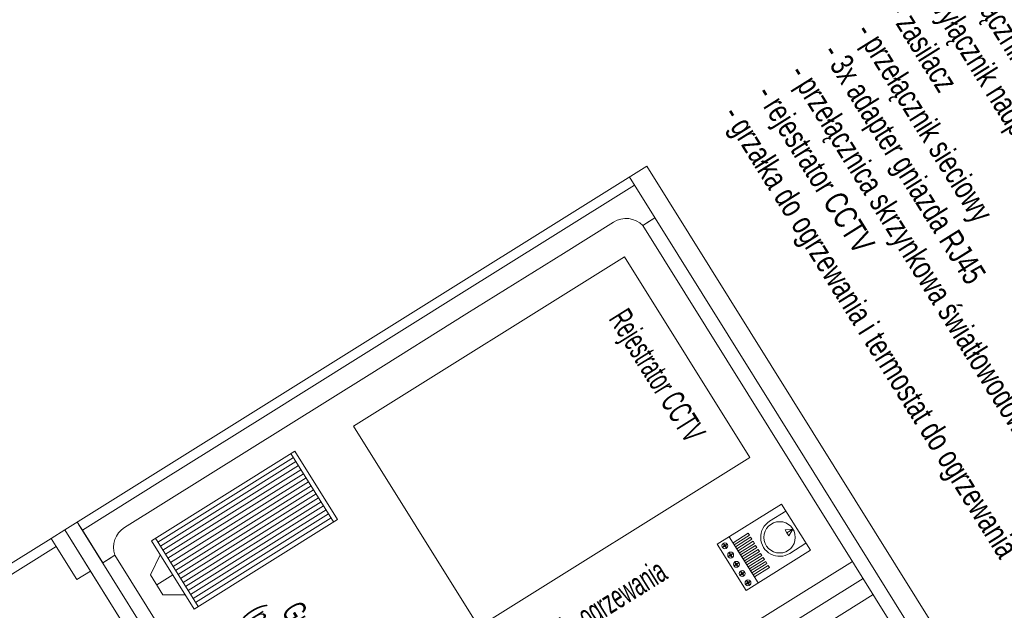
# Model space of a CAD drawing. Header units: metres. Extents: x 0 to 8443948, y 0 to 5887002.
# Tile 241 of 256: x 8443804 to 8443857, y 5886732 to 5886763. Entities that reach past the tile are written whole.
import ezdxf
from ezdxf.enums import TextEntityAlignment as Align

# ---------------------------------------------------------------- set-up
doc = ezdxf.new("R2010")
doc.units = ezdxf.units.M
doc.header["$MEASUREMENT"] = 0
doc.linetypes.add('DASHED', pattern=[19.05, 12.7, -6.35])
doc.layers.get('0').update_dxf_attribs({"color": 250, "linetype": 'CONTINUOUS', "lineweight": 5})
doc.layers.add('kontur OBUDOWY', color=7, linetype='CONTINUOUS', lineweight=5)
doc.layers.add('światłowód', color=7, linetype='DASHED', lineweight=30)
doc.styles.add('romans', font='romans.shx')
doc.styles.get("Standard").update_dxf_attribs({"font": 'Working1250', "width": 0.75})

# ---------------------------------------------------------------- blocks, each defined once
blk = doc.blocks.new('STN80X58_2')
at = {"layer": 'kontur OBUDOWY', "color": 0}
for p, q in [((0, 0), (0, 580)), ((0, 580), (800, 580)), ((800, 0), (0, 0))]:
    blk.add_line(p, q, dxfattribs=at)
at = {"layer": 'kontur OBUDOWY', "color": 7, "ltscale": 0.05}
for p, q in [((0, 562.59), (2, 562.59)), ((2, 12.59), (0, 12.59))]:
    blk.add_line(p, q, dxfattribs=at)
at = {"layer": 'kontur OBUDOWY', "color": 7}
for p, q in [((115.78, 562.59), (2, 562.59)), ((8, 562.59), (8, 481.24)), ((279.12, 562.59), (496.68, 562.59)), ((40.5, 550.59), (759.5, 550.59)), ((25, 481.24), (25, 531.1)), ((8, 192.23), (8, 385.1)), ((25, 385.1), (25, 287.59)), ((25, 44.07), (25, 287.59)), ((8, 12.59), (8, 92.9)), ((40.5, 24.59), (759.5, 24.59)), ((2, 12.59), (115.78, 12.59)), ((8, 12.59), (40.5, 12.59))]:
    blk.add_line(p, q, dxfattribs=at)
at = {"layer": 'kontur OBUDOWY', "color": 7, "ltscale": 0.3}
for p, q in [((40.5, 550.59), (40.5, 562.59)), ((40.5, 12.59), (40.5, 24.59))]:
    blk.add_line(p, q, dxfattribs=at)
at = {"layer": 'kontur OBUDOWY', "color": 7, "ltscale": 0.2}
for p, q in [((40.5, 562.59), (40.5, 554.59)), ((40.5, 12.59), (40.5, 20.59))]:
    blk.add_line(p, q, dxfattribs=at)
at = {"layer": 'kontur OBUDOWY'}
for p, q in [((279.12, 562.59), (115.78, 562.59)), ((375, 550.59), (375, 24.59)), ((392, 550.59), (392, 24.59)), ((408, 550.59), (408, 24.59)), ((8, 385.1), (8, 481.24)), ((25, 385.1), (25, 481.24)), ((8, 92.9), (8, 192.23))]:
    blk.add_line(p, q, dxfattribs=at)
at = {"layer": 'kontur OBUDOWY', "color": 7, "ltscale": 0.007323}
blk.add_line((0, 12.59), (0.29, 12.59), dxfattribs=at)
at = {"layer": 'kontur OBUDOWY', "color": 7, "ltscale": 0.053978}
blk.add_line((0.29, 12.59), (2.45, 12.59), dxfattribs=at)
at = {"layer": 'kontur OBUDOWY', "color": 7, "ltscale": 0.01637}
blk.add_line((2.45, 12.59), (3.11, 12.59), dxfattribs=at)
at = {"layer": 'kontur OBUDOWY', "color": 7, "ltscale": 0.12233}
blk.add_line((8, 12.59), (3.11, 12.59), dxfattribs=at)
at = {"layer": 'kontur OBUDOWY', "color": 7}
for centre, start, end in [((45, 531.1), 103.00287, 179.99999), ((45, 44.07), 179.99999, 256.99712)]:
    blk.add_arc(centre, 20, start, end, dxfattribs=at)
blk = doc.blocks.new('FTN-80')
at = {"layer": 'kontur OBUDOWY', "color": 7}
for p, q in [((41, 0), (0, 0)), ((0, 0), (0, -13.45)), ((41, -13.45), (41, 0)), ((41, 0), (359, 0)), ((759, 0), (41, 0)), ((0, -820.5), (0, -13.45)), ((8, -13.45), (0, -13.45)), ((8, -13.45), (41, -13.45)), ((8, -13.45), (8, -264.33))]:
    blk.add_line(p, q, dxfattribs=at)
blk = doc.blocks.new('VBBBDFG')
for p, q in [((-1290.47, 1021.48), (-1336.47, 1021.48)), ((-1336.47, 1021.48), (-1336.47, 957.48)), ((-1329.5, 1005.26), (-1329.5, 1021.48)), ((-1316.47, 1012.5), (-1313.47, 1018.5)), ((-1313.47, 1018.5), (-1313.47, 1012.5)), ((-1313.47, 1018.5), (-1313.47, 1018.5)), ((-1313.47, 1018.5), (-1310.47, 1012.5)), ((-1297.44, 1005.26), (-1297.44, 1021.48)), ((-1290.47, 957.48), (-1290.47, 1021.48)), ((-1313.47, 1012.5), (-1316.47, 1012.5)), ((-1313.47, 1012.5), (-1310.47, 1012.5)), ((-1310.47, 1012.5), (-1313.47, 1012.5)), ((-1336.47, 969.48), (-1290.47, 969.48)), ((-1336.47, 957.48), (-1290.47, 957.48)), ((-1334.4, 962.23), (-1329.4, 962.23)), ((-1334.4, 962.23), (-1329.4, 962.23)), ((-1333.28, 962.55), (-1332.65, 962.55)), ((-1333.28, 962.23), (-1333.28, 962.55)), ((-1333.28, 962.55), (-1333.28, 962.23)), ((-1332.65, 962.55), (-1333.28, 962.55)), ((-1333.28, 961.91), (-1333.28, 962.23)), ((-1333.28, 962.23), (-1333.28, 961.91)), ((-1332.65, 961.91), (-1333.28, 961.91)), ((-1333.28, 961.91), (-1332.65, 961.91)), ((-1332.22, 962.98), (-1332.65, 962.55)), ((-1332.22, 962.98), (-1332.65, 962.55)), ((-1332.22, 961.48), (-1332.65, 961.91)), ((-1332.22, 961.48), (-1332.65, 961.91)), ((-1332.22, 963.6), (-1331.9, 963.6)), ((-1332.22, 962.98), (-1332.22, 963.6)), ((-1332.22, 963.6), (-1332.22, 962.98)), ((-1331.9, 963.6), (-1332.22, 963.6)), ((-1332.22, 960.85), (-1332.22, 961.48)), ((-1332.22, 961.48), (-1332.22, 960.85)), ((-1331.9, 960.85), (-1332.22, 960.85)), ((-1332.22, 960.85), (-1331.9, 960.85)), ((-1331.9, 964.73), (-1331.9, 959.73)), ((-1331.9, 959.73), (-1331.9, 964.73)), ((-1331.9, 963.6), (-1331.58, 963.6)), ((-1331.58, 963.6), (-1331.9, 963.6)), ((-1331.58, 960.85), (-1331.9, 960.85)), ((-1331.9, 960.85), (-1331.58, 960.85)), ((-1331.58, 963.6), (-1331.58, 962.98)), ((-1331.58, 962.98), (-1331.58, 963.6)), ((-1331.58, 962.98), (-1331.15, 962.55)), ((-1331.58, 962.98), (-1331.15, 962.55)), ((-1331.58, 961.48), (-1331.15, 961.91)), ((-1331.58, 961.48), (-1331.15, 961.91)), ((-1331.58, 961.48), (-1331.58, 960.85)), ((-1331.58, 960.85), (-1331.58, 961.48)), ((-1331.15, 962.55), (-1330.52, 962.55)), ((-1330.52, 962.55), (-1331.15, 962.55)), ((-1330.52, 961.91), (-1331.15, 961.91)), ((-1331.15, 961.91), (-1330.52, 961.91)), ((-1330.52, 962.55), (-1330.52, 962.23)), ((-1330.52, 962.23), (-1330.52, 962.55)), ((-1330.52, 962.23), (-1330.52, 961.91)), ((-1330.52, 961.91), (-1330.52, 962.23)), ((-1325.19, 962.23), (-1320.18, 962.23)), ((-1325.19, 962.23), (-1320.18, 962.23)), ((-1324.06, 962.55), (-1323.44, 962.55)), ((-1324.06, 962.23), (-1324.06, 962.55)), ((-1324.06, 962.55), (-1324.06, 962.23)), ((-1323.44, 962.55), (-1324.06, 962.55)), ((-1324.06, 961.91), (-1324.06, 962.23)), ((-1324.06, 962.23), (-1324.06, 961.91)), ((-1323.44, 961.91), (-1324.06, 961.91)), ((-1324.06, 961.91), (-1323.44, 961.91)), ((-1323.01, 962.98), (-1323.44, 962.55)), ((-1323.01, 962.98), (-1323.44, 962.55)), ((-1323.01, 961.48), (-1323.44, 961.91)), ((-1323.01, 961.48), (-1323.44, 961.91)), ((-1323.01, 963.6), (-1322.69, 963.6)), ((-1323.01, 962.98), (-1323.01, 963.6)), ((-1323.01, 963.6), (-1323.01, 962.98)), ((-1322.69, 963.6), (-1323.01, 963.6)), ((-1323.01, 960.85), (-1323.01, 961.48)), ((-1323.01, 961.48), (-1323.01, 960.85)), ((-1322.69, 960.85), (-1323.01, 960.85)), ((-1323.01, 960.85), (-1322.69, 960.85)), ((-1322.69, 964.73), (-1322.69, 959.73)), ((-1322.69, 959.73), (-1322.69, 964.73)), ((-1322.69, 963.6), (-1322.36, 963.6)), ((-1322.36, 963.6), (-1322.69, 963.6)), ((-1322.36, 960.85), (-1322.69, 960.85)), ((-1322.69, 960.85), (-1322.36, 960.85)), ((-1322.36, 963.6), (-1322.36, 962.98)), ((-1322.36, 962.98), (-1322.36, 963.6)), ((-1322.36, 962.98), (-1321.93, 962.55)), ((-1322.36, 962.98), (-1321.93, 962.55)), ((-1322.36, 961.48), (-1321.93, 961.91)), ((-1322.36, 961.48), (-1321.93, 961.91)), ((-1322.36, 961.48), (-1322.36, 960.85)), ((-1322.36, 960.85), (-1322.36, 961.48)), ((-1321.93, 962.55), (-1321.31, 962.55)), ((-1321.31, 962.55), (-1321.93, 962.55)), ((-1321.31, 961.91), (-1321.93, 961.91)), ((-1321.93, 961.91), (-1321.31, 961.91)), ((-1321.31, 962.55), (-1321.31, 962.23)), ((-1321.31, 962.23), (-1321.31, 962.55)), ((-1321.31, 962.23), (-1321.31, 961.91)), ((-1321.31, 961.91), (-1321.31, 962.23)), ((-1310.97, 962.23), (-1315.97, 962.23)), ((-1314.85, 962.55), (-1314.85, 962.23)), ((-1314.22, 962.55), (-1314.85, 962.55)), ((-1314.85, 962.23), (-1314.85, 961.91)), ((-1314.85, 961.91), (-1314.22, 961.91)), ((-1313.79, 962.98), (-1314.22, 962.55)), ((-1313.79, 961.48), (-1314.22, 961.91)), ((-1313.47, 963.6), (-1313.79, 963.6)), ((-1313.79, 963.6), (-1313.79, 962.98)), ((-1313.79, 961.48), (-1313.79, 960.85)), ((-1313.79, 960.85), (-1313.47, 960.85)), ((-1313.47, 964.73), (-1313.47, 959.73)), ((-1313.15, 963.6), (-1313.47, 963.6)), ((-1313.47, 960.85), (-1313.15, 960.85)), ((-1313.15, 962.98), (-1313.15, 963.6)), ((-1313.15, 962.98), (-1312.72, 962.55)), ((-1313.15, 961.48), (-1312.72, 961.91)), ((-1313.15, 960.85), (-1313.15, 961.48)), ((-1312.1, 962.55), (-1312.72, 962.55)), ((-1312.72, 961.91), (-1312.1, 961.91)), ((-1312.1, 962.23), (-1312.1, 962.55)), ((-1312.1, 961.91), (-1312.1, 962.23)), ((-1301.76, 962.23), (-1306.76, 962.23)), ((-1301.76, 962.23), (-1306.76, 962.23)), ((-1305.63, 962.23), (-1305.63, 962.55)), ((-1305.63, 962.55), (-1305.01, 962.55)), ((-1305.01, 962.55), (-1305.63, 962.55)), ((-1305.63, 962.55), (-1305.63, 962.23)), ((-1305.63, 961.91), (-1305.63, 962.23)), ((-1305.63, 962.23), (-1305.63, 961.91)), ((-1305.01, 961.91), (-1305.63, 961.91)), ((-1305.63, 961.91), (-1305.01, 961.91)), ((-1304.58, 962.98), (-1305.01, 962.55)), ((-1304.58, 962.98), (-1305.01, 962.55)), ((-1304.58, 961.48), (-1305.01, 961.91)), ((-1304.58, 961.48), (-1305.01, 961.91)), ((-1304.58, 963.6), (-1304.26, 963.6)), ((-1304.58, 962.98), (-1304.58, 963.6)), ((-1304.58, 963.6), (-1304.58, 962.98)), ((-1304.26, 963.6), (-1304.58, 963.6)), ((-1304.58, 960.85), (-1304.58, 961.48)), ((-1304.58, 961.48), (-1304.58, 960.85)), ((-1304.26, 960.85), (-1304.58, 960.85)), ((-1304.58, 960.85), (-1304.26, 960.85)), ((-1304.26, 959.73), (-1304.26, 964.73)), ((-1304.26, 964.73), (-1304.26, 959.73)), ((-1304.26, 963.6), (-1303.93, 963.6)), ((-1303.93, 963.6), (-1304.26, 963.6)), ((-1303.93, 960.85), (-1304.26, 960.85)), ((-1304.26, 960.85), (-1303.93, 960.85)), ((-1303.93, 963.6), (-1303.93, 962.98)), ((-1303.93, 962.98), (-1303.93, 963.6)), ((-1303.93, 962.98), (-1303.5, 962.55)), ((-1303.93, 962.98), (-1303.5, 962.55)), ((-1303.93, 961.48), (-1303.5, 961.91)), ((-1303.93, 961.48), (-1303.5, 961.91)), ((-1303.93, 961.48), (-1303.93, 960.85)), ((-1303.93, 960.85), (-1303.93, 961.48)), ((-1303.5, 962.55), (-1302.88, 962.55)), ((-1302.88, 962.55), (-1303.5, 962.55)), ((-1302.88, 961.91), (-1303.5, 961.91)), ((-1303.5, 961.91), (-1302.88, 961.91)), ((-1302.88, 962.55), (-1302.88, 962.23)), ((-1302.88, 962.23), (-1302.88, 962.55)), ((-1302.88, 962.23), (-1302.88, 961.91)), ((-1302.88, 961.91), (-1302.88, 962.23)), ((-1292.54, 962.23), (-1297.54, 962.23)), ((-1292.54, 962.23), (-1297.54, 962.23)), ((-1296.42, 962.23), (-1296.42, 962.55)), ((-1296.42, 962.55), (-1295.79, 962.55)), ((-1295.79, 962.55), (-1296.42, 962.55)), ((-1296.42, 962.55), (-1296.42, 962.23)), ((-1296.42, 961.91), (-1296.42, 962.23)), ((-1296.42, 962.23), (-1296.42, 961.91)), ((-1295.79, 961.91), (-1296.42, 961.91)), ((-1296.42, 961.91), (-1295.79, 961.91)), ((-1295.36, 962.98), (-1295.79, 962.55)), ((-1295.36, 962.98), (-1295.79, 962.55)), ((-1295.36, 961.48), (-1295.79, 961.91)), ((-1295.36, 961.48), (-1295.79, 961.91)), ((-1295.36, 963.6), (-1295.04, 963.6)), ((-1295.36, 962.98), (-1295.36, 963.6)), ((-1295.36, 963.6), (-1295.36, 962.98)), ((-1295.04, 963.6), (-1295.36, 963.6)), ((-1295.36, 960.85), (-1295.36, 961.48)), ((-1295.36, 961.48), (-1295.36, 960.85)), ((-1295.04, 960.85), (-1295.36, 960.85)), ((-1295.36, 960.85), (-1295.04, 960.85)), ((-1295.04, 959.73), (-1295.04, 964.73)), ((-1295.04, 964.73), (-1295.04, 959.73)), ((-1295.04, 963.6), (-1294.72, 963.6)), ((-1294.72, 963.6), (-1295.04, 963.6)), ((-1294.72, 960.85), (-1295.04, 960.85)), ((-1295.04, 960.85), (-1294.72, 960.85)), ((-1294.72, 963.6), (-1294.72, 962.98)), ((-1294.72, 962.98), (-1294.72, 963.6)), ((-1294.72, 962.98), (-1294.29, 962.55)), ((-1294.72, 962.98), (-1294.29, 962.55)), ((-1294.72, 961.48), (-1294.29, 961.91)), ((-1294.72, 961.48), (-1294.29, 961.91)), ((-1294.72, 961.48), (-1294.72, 960.85)), ((-1294.72, 960.85), (-1294.72, 961.48)), ((-1294.29, 962.55), (-1293.67, 962.55)), ((-1293.67, 962.55), (-1294.29, 962.55)), ((-1293.67, 961.91), (-1294.29, 961.91)), ((-1294.29, 961.91), (-1293.67, 961.91)), ((-1293.67, 962.55), (-1293.67, 962.23)), ((-1293.67, 962.23), (-1293.67, 962.55)), ((-1293.67, 962.23), (-1293.67, 961.91)), ((-1293.67, 961.91), (-1293.67, 962.23)), ((-1592.15, 553.44), (-1592.15, 696.44)), ((-1524.15, 696.44), (-1592.15, 696.44)), ((-1524.15, 692.44), (-1592.15, 692.44)), ((-1588.15, 692.44), (-1588.15, 557.44)), ((-1584.15, 692.44), (-1584.15, 557.44)), ((-1580.15, 692.44), (-1580.15, 557.44)), ((-1576.15, 692.44), (-1576.15, 557.44)), ((-1572.15, 692.44), (-1572.15, 557.44)), ((-1568.15, 692.44), (-1568.15, 557.44)), ((-1564.15, 692.44), (-1564.15, 557.44)), ((-1560.15, 692.44), (-1560.15, 557.44)), ((-1556.15, 692.44), (-1556.15, 557.44)), ((-1552.15, 692.44), (-1552.15, 557.44)), ((-1548.15, 692.44), (-1548.15, 557.44)), ((-1544.15, 692.44), (-1544.15, 557.44)), ((-1540.15, 692.44), (-1540.15, 557.44)), ((-1536.15, 692.44), (-1536.15, 557.44)), ((-1532.15, 692.44), (-1532.15, 557.44)), ((-1528.15, 692.44), (-1528.15, 557.44)), ((-1524.15, 553.44), (-1524.15, 696.44)), ((-1592.15, 557.44), (-1524.15, 557.44)), ((-1592.15, 553.44), (-1524.15, 553.44)), ((-1568.15, 537.44), (-1578.15, 553.44)), ((-1558.15, 553.44), (-1558.15, 537.44)), ((-1548.15, 537.44), (-1538.15, 553.44)), ((-1568.15, 537.44), (-1548.15, 537.44))]:
    blk.add_line(p, q)
for points in [[(-1383.96, 1019.56), (-1383.96, 749.56), (-1583.96, 749.56), (-1583.96, 1019.56)], [(-1330.47, 969.48), (-1328.47, 969.48), (-1328.47, 984.48), (-1330.47, 984.48)], [(-1326.47, 969.48), (-1324.47, 969.48), (-1324.47, 984.48), (-1326.47, 984.48)], [(-1322.47, 969.48), (-1320.47, 969.48), (-1320.47, 984.48), (-1322.47, 984.48)], [(-1318.47, 969.48), (-1316.47, 969.48), (-1316.47, 984.48), (-1318.47, 984.48)], [(-1314.47, 969.48), (-1312.47, 969.48), (-1312.47, 984.48), (-1314.47, 984.48)], [(-1308.47, 969.48), (-1310.47, 969.48), (-1310.47, 984.48), (-1308.47, 984.48)], [(-1304.47, 969.48), (-1306.47, 969.48), (-1306.47, 984.48), (-1304.47, 984.48)], [(-1300.47, 969.48), (-1302.47, 969.48), (-1302.47, 984.48), (-1300.47, 984.48)], [(-1296.47, 969.48), (-1298.47, 969.48), (-1298.47, 984.48), (-1296.47, 984.48)]]:
    blk.add_lwpolyline(points, close=True)
for centre, radius in [((-1313.47, 1005.26), 13.23), ((-1331.9, 962.23), 2.5), ((-1331.9, 962.23), 2.5), ((-1322.69, 962.23), 2.5), ((-1322.69, 962.23), 2.5), ((-1313.47, 962.23), 2.5), ((-1304.26, 962.23), 2.5), ((-1304.26, 962.23), 2.5), ((-1295.04, 962.23), 2.5), ((-1295.04, 962.23), 2.5)]:
    blk.add_circle(centre, radius)
blk.add_arc((-1313.47, 1005.26), 16.03, 180, 0)
for name in ['STN80X58_2', 'FTN-80']:
    blk.add_blockref(name, (-1638.69, 496.1))
at = {"width": 0.6}
for s, p in [('Rejestrator CCTV', (-1546.9, 980.15)), ('Grzałka', (-1483.53, 614.71)), ('(na szynę TH35)', (-1498.51, 586.77))]:
    blk.add_text(s, height=19.8, dxfattribs=at).set_placement(p)
blk.add_text('Termostat do ogrzewania', height=19.8, rotation=90, dxfattribs=at).set_placement((-1333.93, 728.56))
at = {"insert": (-1642.11, 1568.78), "char_height": 19.8, "attachment_point": 1}
blk.add_mtext_dynamic_manual_height_columns('Szafa teleinformatyczna monitoringu CCTV1 szafa wolnostojąca dwie odrębne obudowy na jednym fundamencie, całość obudów wymiar np. 800mm x 580mm x 300mm + fundament, kompletna, kompatybilna z resztą urządzeń, wyposażenie między innymi w:\\P- rozłącznik izolacyjny np. FR303 40A\\P- ogranicznik przepięć np. T1+T2 12,5/60 4P\\P- wyłącznik nadprądowy np. 3x S301 B 6A na rejestrator, grzałkę, zasilacz\\P- wyłącznik nadprądowy np. 2x S301 B 10A zasilanie CCTV1 i CCTV2\\P- zasilacz \\P- przełącznik sieciowy\\P- 3x adapter gniazda RJ45\\P- przełącznica skrzynkowa światłowodowa 6xSC\\P- rejestrator CCTV\\P- grzałka do ogrzewania i termostat do ogrzewania', width=992.7758, gutter_width=1, heights=[0], dxfattribs=at)
at = {"layer": 'światłowód', "linetype": 'Continuous', "lineweight": 30, "ltscale": 2, "style": 'romans'}
for tag, height, p in [('10', 13.41, (-4191.31, 965.27)), ('Z', 13.41, (-3196.32, 943.85)), ('S20', 13.41, (-4160.79, 916.78)), ('Z', 13.41, (-3196.32, 889.77)), ('10', 13.41, (-3575.65, 875.05)), ('S21', 13.41, (-3575.57, 837.15)), ('SŁUP19', 13.41, (-3342.82, 837.15)), ('10', 13.41, (-4427.39, 702.74)), ('S17', 13.41, (-4440.36, 655.61)), ('10', 13.41, (-4427.39, 548.39)), ('S17', 13.41, (-4440.36, 455.19)), ('10', 13.41, (-3954.13, 319.17)), ('10', 13.41, (-3888.3, 319.17)), ('10', 13.41, (-3822.48, 319.17)), ('S1', 13.41, (-3988.04, 270.68)), ('10', 12, (-4164.93, -218.17)), ('Z', 12, (-4164.93, -265.32)), ('10', 13.41, (-3193.58, -277.91)), ('S13', 13.41, (-3163.06, -326.41))]:
    blk.add_attdef(tag, text='', height=height, dxfattribs=at).set_placement(p, align=Align.CENTER)
for p in [(-4395.86, 757.15), (-4395.86, 472.07)]:
    blk.add_attdef('10', text='', height=13.41, rotation=90, dxfattribs=at).set_placement(p, align=Align.CENTER)
blk = doc.blocks.new('122233221')
blk.add_blockref('VBBBDFG', (0, 0))

msp = doc.modelspace()

# ---------------------------------------------------------------- block references
at = {"xscale": 0.06288304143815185, "yscale": 0.06288304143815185, "zscale": 0.06288304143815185, "rotation": 301.977755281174}
msp.add_blockref('122233221', (8443834.8, 5886632.117), dxfattribs=at)

doc.saveas('drawing.dxf')
